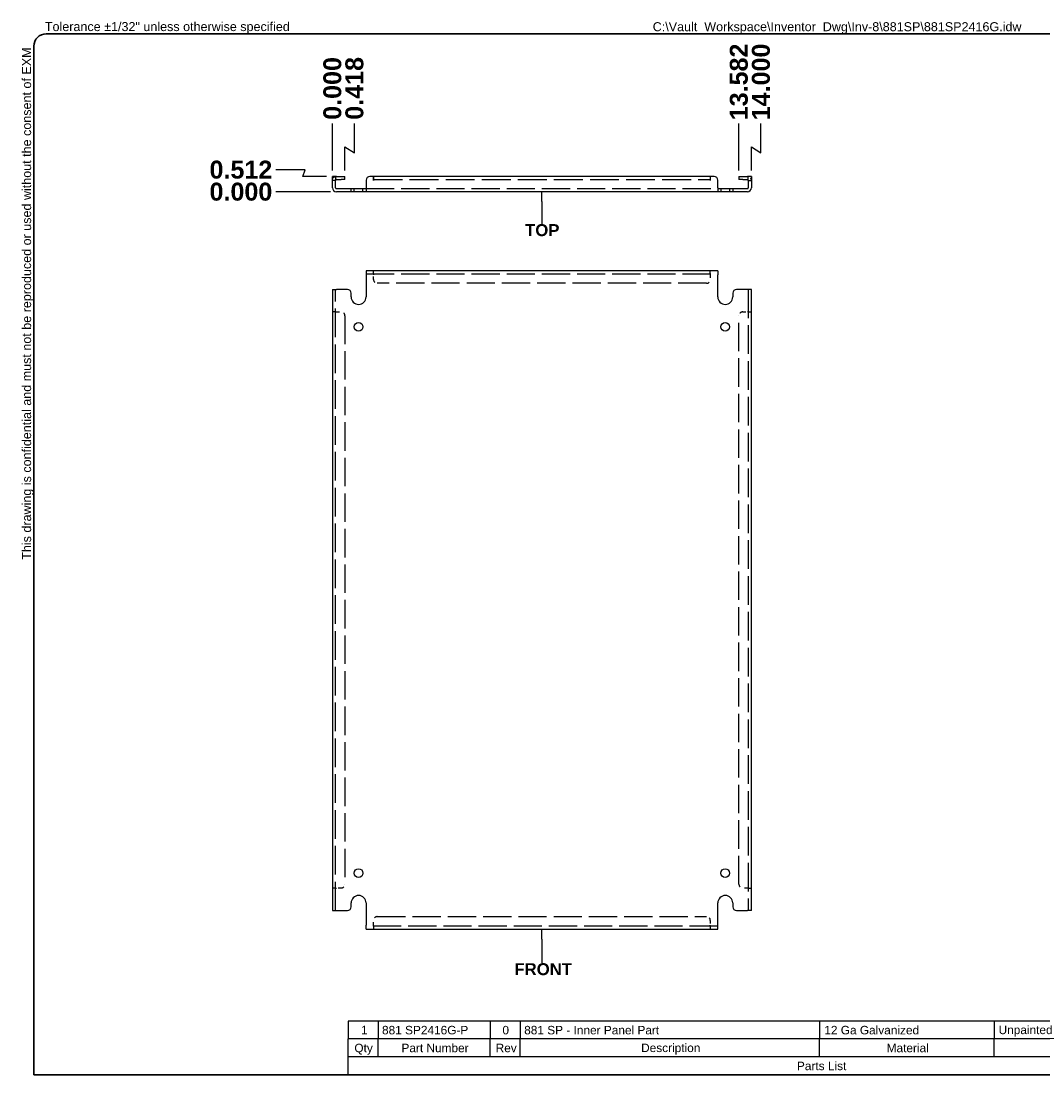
# Model space of a CAD drawing. Header units: inches. Extents: x 1.6 to 56.2, y 1.3 to 36.5.
# Tile 1 of 2: x 1.6 to 35.7, y 1.3 to 36.5. Entities that reach past the tile are written whole.
import ezdxf

# ---------------------------------------------------------------- set-up
doc = ezdxf.new("R2010")
doc.units = ezdxf.units.IN
doc.header["$LTSCALE"] = 5
doc.header["$MEASUREMENT"] = 0
doc.linetypes.add('DASHED_SPACE', pattern=[0.2067, 0.1654, -0.0413])
doc.layers.get('0').update_dxf_attribs({"lineweight": 25})
for name, color, linetype, lineweight in [('Dimensions(ANSI)', 7, 'Continuous', 25), ('Hidden Edges(ANSI)', 7, 'DASHED_SPACE', 25), ('Sketch Geometry(ANSI)', 7, 'Continuous', 25), ('Symbols(ANSI)', 7, 'Continuous', 25), ('Visible Edges(ANSI)', 7, 'Continuous', 25)]:
    doc.layers.add(name, color=color, linetype=linetype, lineweight=lineweight)
doc.styles.add('Current-ANSI', font='arial.ttf')
doc.styles.add('Dimension-ANSI', font='arialbd.ttf')
doc.styles.add('Part List-ANSI', font='arial.ttf')
doc.dimstyles.new('INCH-ANSI', dxfattribs={"dimscale": 5, "dimtxt": 0.12, "dimasz": 0.098425, "dimexe": 0.04, "dimexo": 0.04, "dimgap": 0.031496, "dimtad": 0, "dimtih": 1, "dimtoh": 1, "dimdec": 3, "dimrnd": 1e-08, "dimzin": 0, "dimdsep": 46, "dimtxsty": 'Dimension-ANSI', "dimcen": 0.09, "dimdle": 0.312, "dimclrd": 179, "dimclre": 179, "dimclrt": 7, "dimadec": 1, "dimazin": 0, "dimtfac": 1, "dimtdec": 3, "dimtofl": 0, "dimtmove": 0, "dimatfit": 3, "dimfxl": 1, "dimtolj": 1, "dimtzin": 4, "dimlwd": 25, "dimlwe": 25, "dimarcsym": 0})
doc.dimstyles.new('INCH-ANSI-VERTICAL', dxfattribs={"dimscale": 5, "dimtxt": 0.12, "dimasz": 0.098425, "dimexe": 0.04, "dimexo": 0.04, "dimgap": 0.031496, "dimtad": 0, "dimtih": 1, "dimtoh": 1, "dimdec": 3, "dimrnd": 1e-08, "dimzin": 0, "dimdsep": 46, "dimtxsty": 'Dimension-ANSI', "dimcen": 0.09, "dimdle": 0.312, "dimclrd": 179, "dimclre": 179, "dimclrt": 7, "dimadec": 1, "dimazin": 0, "dimtfac": 1, "dimtdec": 3, "dimtofl": 0, "dimtmove": 0, "dimatfit": 3, "dimfxl": 1, "dimtolj": 1, "dimtzin": 4, "dimlwd": 25, "dimlwe": 25, "dimarcsym": 0})

# ---------------------------------------------------------------- blocks, each defined once
blk = doc.blocks.new('Parts List')
at = {"layer": 'Symbols(ANSI)'}
for p, q in [((13.023, 0.795), (3.548, 0.795)), ((3.548, 0.795), (3.548, 0.615)), ((3.848, 0.795), (3.848, 0.615)), ((4.973, 0.795), (4.973, 0.615)), ((5.273, 0.795), (5.273, 0.615)), ((8.273, 0.795), (8.273, 0.615)), ((10.023, 0.795), (10.023, 0.615)), ((11.523, 0.795), (11.523, 0.615)), ((13.023, 0.795), (13.023, 0.615)), ((13.023, 0.615), (3.548, 0.615)), ((3.548, 0.435), (3.548, 0.615)), ((3.848, 0.435), (3.848, 0.615)), ((4.973, 0.435), (4.973, 0.615)), ((5.273, 0.435), (5.273, 0.615)), ((8.273, 0.435), (8.273, 0.615)), ((10.023, 0.435), (10.023, 0.615)), ((11.523, 0.435), (11.523, 0.615)), ((13.023, 0.435), (13.023, 0.615)), ((3.548, 0.255), (3.548, 0.435)), ((13.023, 0.435), (3.548, 0.435)), ((13.023, 0.255), (13.023, 0.435)), ((13.023, 0.255), (3.548, 0.255))]:
    blk.add_line(p, q, dxfattribs=at)
at = {"layer": 'Symbols(ANSI)', "char_height": 0.085, "attachment_point": 7, "line_spacing_factor": 0.25, "style": 'Part List-ANSI'}
for s, insert in [('1', (3.678, 0.662)), ('881 SP2416G-P', (3.888, 0.66)), ('0', (5.095, 0.66)), ('881 SP - Inner Panel Part', (5.313, 0.66)), ('12 Ga Galvanized', (8.321, 0.66)), ('Unpainted', (10.068, 0.638)), ('Galvanized', (11.565, 0.66)), ('Qty', (3.611, 0.456)), ('Part Number', (4.083, 0.481)), ('Rev', (5.027, 0.481)), ('Description', (6.485, 0.458)), ('Material', (8.946, 0.481)), ('Color', (10.637, 0.48)), ('Finish', (12.125, 0.481)), ('Parts List', (8.047, 0.301))]:
    blk.add_mtext(s, dxfattribs=dict(at, insert=insert))
blk = doc.blocks.new('Datum Identifier1')
at = {"layer": 'Symbols(ANSI)', "color": 7, "linetype": 'Continuous', "lineweight": 25}
for p, q in [((5.491, 1.617), (5.491, 1.716)), ((5.491, 1.617), (5.491, 1.561)), ((5.491, 1.561), (5.491, 1.377))]:
    blk.add_line(p, q, dxfattribs=at)
at = {"layer": 'Symbols(ANSI)', "color": 7, "insert": (5.215, 1.253), "char_height": 0.12, "attachment_point": 7, "line_spacing_factor": 0.25, "style": 'Dimension-ANSI'}
blk.add_mtext('FRONT', dxfattribs=at)
blk = doc.blocks.new('Datum Identifier2')
at = {"layer": 'Symbols(ANSI)', "color": 7, "linetype": 'Continuous', "lineweight": 25}
for p, q in [((5.491, 9.01), (5.491, 9.108)), ((5.491, 9.01), (5.491, 8.97)), ((5.491, 8.97), (5.491, 8.786))]:
    blk.add_line(p, q, dxfattribs=at)
at = {"layer": 'Symbols(ANSI)', "color": 7, "insert": (5.322, 8.662), "char_height": 0.12, "attachment_point": 7, "line_spacing_factor": 0.25, "style": 'Dimension-ANSI'}
blk.add_mtext('TOP', dxfattribs=at)
blk = doc.blocks.new('*D12')
at = {"layer": 'Defpoints', "color": 0, "linetype": 'Continuous', "transparency": 16777216}
for p in [(11.966, 33.07), (11.966, 31.297), (11.966, 31.297)]:
    blk.add_point(p, dxfattribs=at)
at = {"layer": 'Dimensions(ANSI)', "color": 179, "linetype": 'Continuous', "lineweight": 25, "transparency": 16777216}
blk.add_line((11.966, 31.497), (11.966, 33.07), dxfattribs=at)
at = {"layer": 'Dimensions(ANSI)', "color": 7, "linetype": 'Continuous', "lineweight": 25, "transparency": 16777216, "insert": (11.966, 34.238), "char_height": 0.6, "attachment_point": 5, "rotation": 90, "style": 'Dimension-ANSI'}
blk.add_mtext('\\A1;0.000', dxfattribs=at)
blk = doc.blocks.new('*D13')
at = {"layer": 'Defpoints', "color": 0, "linetype": 'Continuous', "transparency": 16777216}
for p in [(12.703, 33.07), (11.966, 31.297), (12.384, 31.297)]:
    blk.add_point(p, dxfattribs=at)
at = {"layer": 'Dimensions(ANSI)', "color": 179, "linetype": 'Continuous', "lineweight": 25, "transparency": 16777216}
for p, q in [((12.703, 32.086), (12.703, 33.07)), ((12.384, 31.497), (12.384, 32.281)), ((12.384, 32.281), (12.703, 32.086))]:
    blk.add_line(p, q, dxfattribs=at)
at = {"layer": 'Dimensions(ANSI)', "color": 7, "linetype": 'Continuous', "lineweight": 25, "transparency": 16777216, "insert": (12.703, 34.24), "char_height": 0.6, "attachment_point": 5, "rotation": 90, "style": 'Dimension-ANSI'}
blk.add_mtext('\\A1;0.418', dxfattribs=at)
blk = doc.blocks.new('*D14')
at = {"layer": 'Defpoints', "color": 0, "linetype": 'Continuous', "transparency": 16777216}
for p in [(25.548, 33.07), (11.966, 31.297), (25.548, 31.297)]:
    blk.add_point(p, dxfattribs=at)
at = {"layer": 'Dimensions(ANSI)', "color": 179, "linetype": 'Continuous', "lineweight": 25, "transparency": 16777216}
blk.add_line((25.548, 31.497), (25.548, 33.07), dxfattribs=at)
at = {"layer": 'Dimensions(ANSI)', "color": 7, "linetype": 'Continuous', "lineweight": 25, "transparency": 16777216, "insert": (25.548, 34.455), "char_height": 0.6, "attachment_point": 5, "rotation": 90, "style": 'Dimension-ANSI'}
blk.add_mtext('\\A1;13.582', dxfattribs=at)
blk = doc.blocks.new('*D15')
at = {"layer": 'Defpoints', "color": 0, "linetype": 'Continuous', "transparency": 16777216}
for p in [(26.285, 33.07), (11.966, 31.297), (25.966, 31.297)]:
    blk.add_point(p, dxfattribs=at)
at = {"layer": 'Dimensions(ANSI)', "color": 179, "linetype": 'Continuous', "lineweight": 25, "transparency": 16777216}
for p, q in [((26.285, 32.086), (26.285, 33.07)), ((25.966, 31.497), (25.966, 32.281)), ((25.966, 32.281), (26.285, 32.086))]:
    blk.add_line(p, q, dxfattribs=at)
at = {"layer": 'Dimensions(ANSI)', "color": 7, "linetype": 'Continuous', "lineweight": 25, "transparency": 16777216, "insert": (26.285, 34.455), "char_height": 0.6, "attachment_point": 5, "rotation": 90, "style": 'Dimension-ANSI'}
blk.add_mtext('\\A1;14.000', dxfattribs=at)
blk = doc.blocks.new('*D20')
at = {"layer": 'Defpoints', "color": 0, "linetype": 'Continuous', "transparency": 16777216}
for p in [(10.077, 30.785), (12.102, 30.785), (12.102, 30.785)]:
    blk.add_point(p, dxfattribs=at)
at = {"layer": 'Dimensions(ANSI)', "color": 179, "linetype": 'Continuous', "lineweight": 25, "transparency": 16777216}
blk.add_line((11.902, 30.785), (10.077, 30.785), dxfattribs=at)
at = {"layer": 'Dimensions(ANSI)', "color": 7, "linetype": 'Continuous', "lineweight": 25, "transparency": 16777216, "insert": (8.909, 30.785), "char_height": 0.6, "attachment_point": 5, "style": 'Dimension-ANSI'}
blk.add_mtext('\\A1;0.000', dxfattribs=at)
blk = doc.blocks.new('*D21')
at = {"layer": 'Defpoints', "color": 0, "linetype": 'Continuous', "transparency": 16777216}
for p in [(10.077, 31.521), (11.966, 31.297), (12.102, 30.785)]:
    blk.add_point(p, dxfattribs=at)
at = {"layer": 'Dimensions(ANSI)', "color": 179, "linetype": 'Continuous', "lineweight": 25, "transparency": 16777216}
for p, q in [((11.061, 31.521), (10.077, 31.521)), ((10.982, 31.297), (11.061, 31.521)), ((11.766, 31.297), (10.982, 31.297))]:
    blk.add_line(p, q, dxfattribs=at)
at = {"layer": 'Dimensions(ANSI)', "color": 7, "linetype": 'Continuous', "lineweight": 25, "transparency": 16777216, "insert": (8.909, 31.521), "char_height": 0.6, "attachment_point": 5, "style": 'Dimension-ANSI'}
blk.add_mtext('\\A1;0.512', dxfattribs=at)
blk = doc.blocks.new('Borders EXM - B (Inch)')
at = {"layer": 'Sketch Geometry(ANSI)', "linetype": 'Continuous', "lineweight": 35}
for p, q in [((16.398, 10.692), (0.523, 10.692)), ((0.398, 10.567), (0.398, 0.255)), ((0.398, 0.255), (16.398, 0.255))]:
    blk.add_line(p, q, dxfattribs=at)
blk.add_arc((0.523, 10.567), 0.125, 90, 180, dxfattribs=at)
at = {"layer": 'Symbols(ANSI)', "color": 7, "insert": (0.509, 10.692), "char_height": 0.09, "attachment_point": 7, "style": 'Current-ANSI'}
blk.add_mtext('Tolerance ±1/32" unless otherwise specified', dxfattribs=at)
at = {"layer": 'Symbols(ANSI)', "color": 7, "insert": (0.398, 5.419), "char_height": 0.09, "attachment_point": 7, "rotation": 90, "style": 'Current-ANSI'}
blk.add_mtext('This drawing is confidential and must not be reproduced or used without the consent of EXM', dxfattribs=at)
at = {"layer": 'Symbols(ANSI)', "color": 7, "style": 'Current-ANSI'}
blk.add_attdef('FILENAME_AND_PATH_001', (6.601, 10.718), '', height=0.09, dxfattribs=at)

msp = doc.modelspace()

# ---------------------------------------------------------------- linework, layer by layer
at = {"layer": 'Hidden Edges(ANSI)', "ltscale": 0.059898}
for p, q in [((12.0711, 31.1607), (11.9661, 31.1607)), ((25.8611, 31.1607), (25.9661, 31.1607)), ((12.6961, 30.7849), (12.6961, 30.8899)), ((12.9861, 30.7849), (12.9861, 30.8899)), ((24.9461, 30.8899), (24.9461, 30.7849)), ((25.2361, 30.8899), (25.2361, 30.7849)), ((13.3409, 28.0389), (13.3409, 28.1439)), ((13.3411, 28.0389), (13.3411, 28.1439)), ((24.5911, 28.0389), (24.5911, 28.1439)), ((24.5913, 28.0389), (24.5913, 28.1439)), ((12.0711, 26.7691), (11.9661, 26.7691)), ((12.0711, 26.7689), (11.9661, 26.7689)), ((25.8611, 26.7691), (25.9661, 26.7691)), ((25.8611, 26.7689), (25.9661, 26.7689)), ((12.0711, 7.5189), (11.9661, 7.5189)), ((12.0711, 7.5187), (11.9661, 7.5187)), ((25.8611, 7.5189), (25.9661, 7.5189)), ((25.8611, 7.5187), (25.9661, 7.5187)), ((13.3409, 6.2489), (13.3409, 6.1439)), ((13.3411, 6.2489), (13.3411, 6.1439)), ((24.5911, 6.2489), (24.5911, 6.1439)), ((24.5913, 6.2489), (24.5913, 6.1439))]:
    msp.add_line(p, q, dxfattribs=at)
at = {"layer": 'Hidden Edges(ANSI)', "ltscale": 1.166287}
msp.add_line((13.3411, 31.1919), (24.5911, 31.1919), dxfattribs=at)
at = {"layer": 'Hidden Edges(ANSI)', "ltscale": 1.136913}
for p, q in [((13.0911, 30.8899), (24.8411, 30.8899)), ((13.0911, 28.0389), (24.8411, 28.0389)), ((24.8411, 6.2489), (13.0911, 6.2489))]:
    msp.add_line(p, q, dxfattribs=at)
at = {"layer": 'Hidden Edges(ANSI)', "ltscale": 0.027725}
for p, q in [((13.3411, 28.0389), (13.3411, 28.0079)), ((24.5911, 28.0389), (24.5911, 28.0079)), ((12.0711, 26.7689), (12.1021, 26.7689)), ((25.8611, 26.7689), (25.8301, 26.7689)), ((12.0711, 7.5189), (12.1021, 7.5189)), ((25.8611, 7.5189), (25.8301, 7.5189)), ((13.3411, 6.2489), (13.3411, 6.2799)), ((24.5911, 6.2489), (24.5911, 6.2799))]:
    msp.add_line(p, q, dxfattribs=at)
at = {"layer": 'Hidden Edges(ANSI)', "ltscale": 0.089611}
for p, q in [((13.3411, 27.8509), (13.3411, 28.0079)), ((24.5911, 28.0079), (24.5911, 27.8509)), ((12.1021, 26.7689), (12.2591, 26.7689)), ((25.6731, 26.7689), (25.8301, 26.7689)), ((12.2591, 7.5189), (12.1021, 7.5189)), ((25.8301, 7.5189), (25.6731, 7.5189)), ((13.3411, 6.2799), (13.3411, 6.4369)), ((24.5911, 6.4369), (24.5911, 6.2799))]:
    msp.add_line(p, q, dxfattribs=at)
at = {"layer": 'Hidden Edges(ANSI)', "ltscale": 1.158312}
for p, q in [((12.0711, 6.7689), (12.0711, 27.5189)), ((25.8611, 27.5189), (25.8611, 6.7689))]:
    msp.add_line(p, q, dxfattribs=at)
at = {"layer": 'Hidden Edges(ANSI)', "ltscale": 1.140369}
for p, q in [((24.4661, 27.7259), (13.4661, 27.7259)), ((13.4661, 6.5619), (24.4661, 6.5619))]:
    msp.add_line(p, q, dxfattribs=at)
at = {"layer": 'Hidden Edges(ANSI)', "ltscale": 1.149008}
for p, q in [((12.3841, 26.6439), (12.3841, 7.6439)), ((25.5481, 7.6439), (25.5481, 26.6439))]:
    msp.add_line(p, q, dxfattribs=at)
at = {"layer": 'Hidden Edges(ANSI)', "ltscale": 0.104098}
for centre, start, end in [((12.1021, 31.1609), 103.17589, 180), ((25.8301, 31.1609), 0, 76.82411)]:
    msp.add_arc(centre, 0.136, start, end, dxfattribs=at)
at = {"layer": 'Hidden Edges(ANSI)', "ltscale": 0.112096}
for centre, start, end in [((13.4661, 27.8509), 180, 270), ((24.4661, 27.8509), 270, 0), ((12.2591, 26.6439), 0, 90), ((25.6731, 26.6439), 90, 180), ((12.2591, 7.6439), 270, 0), ((25.6731, 7.6439), 180, 270), ((13.4661, 6.4369), 90, 180), ((24.4661, 6.4369), 0, 90)]:
    msp.add_arc(centre, 0.125, start, end, dxfattribs=at)
at = {"layer": 'Visible Edges(ANSI)'}
for p, q in [((11.9661, 31.1719), (11.9661, 31.2969)), ((12.0711, 31.2969), (11.9661, 31.2969)), ((11.9661, 30.9209), (11.9661, 31.1719)), ((12.0711, 31.2969), (12.0711, 31.1719)), ((12.0711, 30.9209), (12.0711, 31.1719)), ((12.1021, 31.2969), (12.2591, 31.2969)), ((12.1021, 31.1919), (12.2591, 31.1919)), ((12.2591, 31.2969), (12.3841, 31.2969)), ((12.3841, 31.1919), (12.2591, 31.1919)), ((12.3841, 31.1919), (12.3841, 31.2969)), ((13.0911, 31.1719), (13.0911, 30.9209)), ((13.3409, 31.2969), (13.2161, 31.2969)), ((13.3409, 31.1607), (13.3409, 31.2969)), ((13.3411, 31.1607), (13.3409, 31.1607)), ((24.5911, 31.2969), (13.3411, 31.2969)), ((13.3411, 31.2969), (13.3411, 31.1609)), ((13.3411, 31.1609), (13.3411, 31.1607)), ((24.5911, 31.2969), (24.5911, 31.1609)), ((24.5911, 31.1607), (24.5911, 31.1609)), ((24.5913, 31.1607), (24.5911, 31.1607)), ((24.7161, 31.2969), (24.5913, 31.2969)), ((24.5913, 31.2969), (24.5913, 31.1607)), ((24.8411, 30.9209), (24.8411, 31.1719)), ((25.5481, 31.2969), (25.6731, 31.2969)), ((25.5481, 31.2969), (25.5481, 31.1919)), ((25.6731, 31.1919), (25.5481, 31.1919)), ((25.6731, 31.2969), (25.8301, 31.2969)), ((25.6731, 31.1919), (25.8301, 31.1919)), ((25.8611, 31.1719), (25.8611, 31.2969)), ((25.9661, 31.2969), (25.8611, 31.2969)), ((25.8611, 31.1719), (25.8611, 30.9209)), ((25.9661, 31.2969), (25.9661, 31.1719)), ((25.9661, 31.1719), (25.9661, 30.9209)), ((12.1021, 30.8899), (12.4661, 30.8899)), ((12.4661, 30.7849), (12.1021, 30.7849)), ((12.4661, 30.8899), (12.5911, 30.8899)), ((12.5911, 30.7849), (12.4661, 30.7849)), ((12.5911, 30.7849), (12.5911, 30.8899)), ((12.5911, 30.8899), (13.0911, 30.8899)), ((13.0911, 30.7849), (12.5911, 30.7849)), ((13.0911, 30.9209), (13.0911, 30.7849)), ((24.8411, 30.7849), (13.0911, 30.7849)), ((24.8411, 30.9209), (24.8411, 30.7849)), ((24.8411, 30.8899), (25.3411, 30.8899)), ((25.3411, 30.7849), (24.8411, 30.7849)), ((25.3411, 30.8899), (25.4661, 30.8899)), ((25.3411, 30.8899), (25.3411, 30.7849)), ((25.4661, 30.7849), (25.3411, 30.7849)), ((25.4661, 30.8899), (25.8301, 30.8899)), ((25.8301, 30.7849), (25.4661, 30.7849)), ((24.8411, 28.1439), (13.0911, 28.1439)), ((13.0911, 28.1439), (13.0911, 28.0079)), ((13.0911, 28.0079), (13.0911, 27.2689)), ((24.8411, 28.1439), (24.8411, 28.0079)), ((24.8411, 27.2689), (24.8411, 28.0079)), ((11.9661, 27.5189), (12.1021, 27.5189)), ((11.9661, 27.5189), (11.9661, 6.7689)), ((12.4661, 27.5189), (12.1021, 27.5189)), ((25.8301, 27.5189), (25.4661, 27.5189)), ((25.9661, 27.5189), (25.8301, 27.5189)), ((25.9661, 6.7689), (25.9661, 27.5189)), ((12.5911, 27.2689), (12.5911, 27.3939)), ((25.3411, 27.3939), (25.3411, 27.2689)), ((11.9661, 6.7689), (12.1021, 6.7689)), ((12.1021, 6.7689), (12.4661, 6.7689)), ((12.5911, 6.8939), (12.5911, 7.0189)), ((13.0911, 7.0189), (13.0911, 6.2799)), ((24.8411, 6.2799), (24.8411, 7.0189)), ((25.3411, 7.0189), (25.3411, 6.8939)), ((25.4661, 6.7689), (25.8301, 6.7689)), ((25.9661, 6.7689), (25.8301, 6.7689)), ((13.0911, 6.1439), (13.0911, 6.2799)), ((13.0911, 6.1439), (24.8411, 6.1439)), ((24.8411, 6.1439), (24.8411, 6.2799))]:
    msp.add_line(p, q, dxfattribs=at)
for centre in [(12.8411, 26.2689), (25.0911, 26.2689), (12.8411, 8.0189), (25.0911, 8.0189)]:
    msp.add_circle(centre, 0.145, dxfattribs=at)
for centre, radius, start, end in [((12.1021, 31.1609), 0.136, 90, 103.17589), ((12.1021, 31.1609), 0.031, 90, 180), ((13.2161, 31.1719), 0.125, 90, 180), ((24.7161, 31.1719), 0.125, 0, 90), ((25.8301, 31.1609), 0.136, 76.82411, 90), ((25.8301, 31.1609), 0.031, 0, 90), ((12.1021, 30.9209), 0.136, 180, 270), ((12.1021, 30.9209), 0.031, 180, 270), ((25.8301, 30.9209), 0.136, 270, 0), ((25.8301, 30.9209), 0.031, 270, 0), ((12.4661, 27.3939), 0.125, 0, 90), ((25.4661, 27.3939), 0.125, 90, 180), ((12.8411, 27.2689), 0.25, 180, 0), ((25.0911, 27.2689), 0.25, 180, 0), ((12.8411, 7.0189), 0.25, 0, 180), ((25.0911, 7.0189), 0.25, 0, 180), ((12.4661, 6.8939), 0.125, 270, 0), ((25.4661, 6.8939), 0.125, 180, 270)]:
    msp.add_arc(centre, radius, start, end, dxfattribs=at)

# ---------------------------------------------------------------- block references
at = {"xscale": 3.33333333, "yscale": 3.33333333, "zscale": 3.33333333}
msp.add_blockref('Borders EXM - B (Inch)', (0.6631, 0.4242), dxfattribs=at).add_auto_attribs({'FILENAME_AND_PATH_001': 'C:\\Vault_Workspace\\Inventor_Dwg\\Inv-8\\881SP\\881SP2416G.idw'})
at = {"layer": 'Symbols(ANSI)', "xscale": 3.33333333, "yscale": 3.33333333, "zscale": 3.33333333}
for name in ['Datum Identifier2', 'Datum Identifier1', 'Parts List']:
    msp.add_blockref(name, (0.6631, 0.4242), dxfattribs=at)

# ---------------------------------------------------------------- dimensions: what is measured, and where the dimension line sits
at = {"layer": 'Dimensions(ANSI)', "color": 179, "linetype": 'Continuous', "lineweight": 25, "true_color": 0x262658}
for feature_location, offset, dtype, origin, dimstyle, picture, middle in [((25.9661, 31.2969), (0.3185, 1.773), 1, (11.9661, 31.2969), 'INCH-ANSI-VERTICAL', '*D15', (26.2846, 34.4554)), ((25.5481, 31.2969), (0, 1.773), 1, (11.9661, 31.2969), 'INCH-ANSI-VERTICAL', '*D14', (25.5481, 34.455)), ((11.966140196, 31.2968927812), (0, 1.7730139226), 1, (11.966140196, 31.2968927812), 'INCH-ANSI-VERTICAL', '*D12', (11.966140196, 34.2378918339)), ((12.3841, 31.2969), (0.3185, 1.773), 1, (11.9661, 31.2969), 'INCH-ANSI-VERTICAL', '*D13', (12.7026, 34.2397)), ((11.9661, 31.2969), (-1.8895, 0.2243), 0, (12.1021, 30.7849), 'INCH-ANSI', '*D21', (8.9091, 31.5212)), ((12.1021401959, 30.7848927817), (-2.0254811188, 0), 0, (12.1021401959, 30.7848927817), 'INCH-ANSI', '*D20', (8.9086739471, 30.7848927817))]:
    dim = msp.add_ordinate_dim(feature_location=feature_location, offset=offset, dtype=dtype, origin=origin, dimstyle=dimstyle, override={"dimgap": 0.031496, "dimtad": 0, "dimdec": 3, "dimlfac": 1, "dimtol": 0, "dimlim": 0, "dimtp": 0, "dimtm": 0, "dimtdec": 3}, dxfattribs=at)
    dim.commit()
    dim.dimension.update_dxf_attribs({"geometry": picture, "text_midpoint": middle})

doc.saveas('drawing.dxf')
